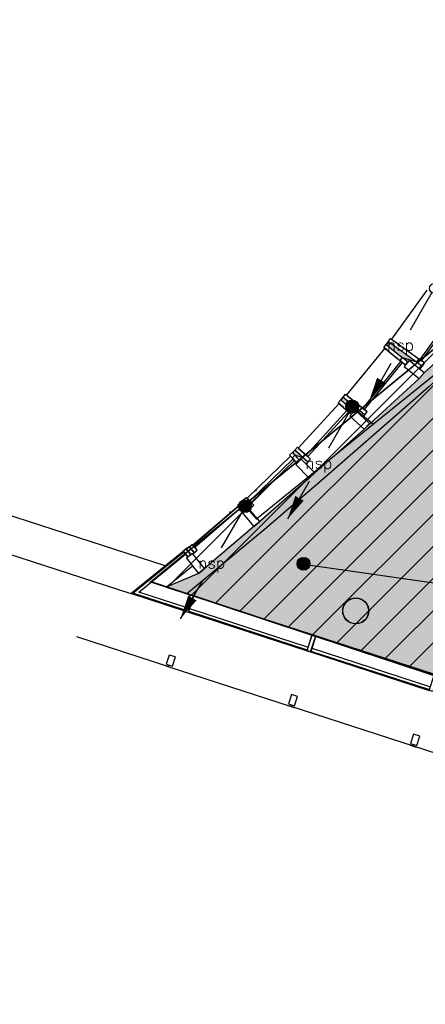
# Model space of a CAD drawing. Header units: millimetres. Extents: x -4107 to 114693, y -37499 to 54671.
# Tile 29 of 156: x 40525 to 46839, y -20633 to -5304. Entities that reach past the tile are written whole.
import ezdxf
from ezdxf.enums import TextEntityAlignment as Align

# ---------------------------------------------------------------- set-up
doc = ezdxf.new("R2010")
doc.units = ezdxf.units.MM
doc.header["$LTSCALE"] = 50
doc.linetypes.add('XREF_06_verlichting$0$B0203', pattern=[100, 62.5, -12.5, 12.5, -12.5])
for name, color, linetype in [('FOK_22_BINNENWANDEN', 2, 'Continuous'), ('XREF_06_PLAFOND$0$AA00VV4-_SOLID252', 254, 'Continuous'), ('XREF_06_PLAFOND$0$AA35RJ8-_HWOLCEMENT', 242, 'Continuous'), ('XREF_06_PLAFOND$0$AI45----_PLAFONDAFW', 2, 'Continuous'), ('XREF_06_PLAFOND$0$AL35RJ8-_HWOLCEMENT', 2, 'Continuous'), ('XREF_06_Sprinkler installatie$0$verzonken sprinkler', 6, 'Continuous'), ('XREF_06_Sprinkler installatie$0$WL524---', 4, 'Continuous'), ('XREF_06_Sprinkler installatie$0$WL6516--', 4, 'Continuous'), ('XREF_06_Sprinkler installatie$0$WL6517--', 4, 'Continuous'), ('XREF_06_verlichting$0$AL$7A---_STRAMIEN', 1, 'XREF_06_verlichting$0$B0203'), ('XREF_06_werkset$0$AA01253-_egaal-253', 242, 'Continuous'), ('XREF_06_werkset$0$AA31-O--_GLAS', 242, 'Continuous'), ('XREF_06_werkset$0$AI31----_BUITENKOZ', 242, 'Continuous'), ('XREF_06_werkset$0$AI47----_DAKAFW', 1, 'Continuous'), ('XREF_06_werkset$0$AL01253-_egaal-253', 253, 'Continuous'), ('XREF_06_werkset$0$AL21RO0-_GLASPLAAT', 2, 'Continuous'), ('XREF_06_werkset$0$AL28MH--_METAAL', 3, 'Continuous'), ('XREF_06_werkset$0$AL28XH2-_STAAL', 4, 'Continuous'), ('XREF_06_werkset$0$AL31----_BUITENKOZ', 2, 'Continuous'), ('XREF_06_werkset$0$AL31-O--_GLAS', 2, 'Continuous'), ('XREF_06_werkset$0$AL31XH4-_ALUMINIUM', 2, 'Continuous')]:
    doc.layers.add(name, color=color, linetype=linetype)
doc.styles.add('XREF_06_Sprinkler installatie$0$BURO-018', font='simplex.shx', dxfattribs={"height": 180})
doc.styles.add('XREF_06_Sprinkler installatie$0$Standard', font='txt')

# ---------------------------------------------------------------- blocks, each defined once
blk = doc.blocks.new('XREF_06_Sprinkler installatie$0$SP-KOP02')
at = {"color": 0, "linetype": 'Continuous'}
for p, q in [((-0.87, -0.02), (0.02, 0.87)), ((-0.85, -0.22), (0.22, 0.85)), ((-0.84, 0.23), (-0.23, 0.84)), ((-0.79, -0.38), (0.38, 0.79)), ((-0.7, -0.52), (0.52, 0.7)), ((-0.6, -0.64), (0.64, 0.6)), ((-0.47, -0.74), (0.74, 0.47)), ((-0.32, -0.81), (0.81, 0.32)), ((-0.14, -0.86), (0.86, 0.14)), ((0.07, -0.87), (0.87, -0.07)), ((0.38, -0.79), (0.79, -0.38))]:
    blk.add_line(p, q, dxfattribs=at)
at = {"color": 0, "linetype": 'Continuous', "const_width": 0.875}
blk.add_lwpolyline([(-0.44, 0, 1), (0.44, 0, 1)], format="xyb", close=True, dxfattribs=at)
at = {"color": 0, "linetype": 'Continuous'}
for radius in [1, 0.875]:
    blk.add_circle((0, 0), radius, dxfattribs=at)
at = {"color": 0, "linetype": 'Continuous', "style": 'XREF_06_Sprinkler installatie$0$Standard', "flags": 1}
for tag, p in [('SP_MATCODE', (2, 2)), ('SP_TEMP', (2, -3)), ('SP_DOORL', (2, -5)), ('SP_KFACT', (2, -7)), ('SP_SPRHK', (2, -9)), ('SP_KLEP', (2, -11))]:
    blk.add_attdef(tag, p, '', height=1, dxfattribs=at)
blk = doc.blocks.new('XREF_06_Sprinkler installatie$0$LDV2')
at = {"color": 0, "linetype": 'Continuous'}
for p, q in [((-0.25, -0.43), (-2.5, -4.33)), ((-4.5, -7.79), (-6.75, -11.69))]:
    blk.add_line(p, q, dxfattribs=at)
blk.add_lwpolyline([(-6.75, -11.69, 0, 1, 0), (-5.5, -9.53, 1, 1, 0)], format="xyseb", dxfattribs=at)
blk.add_circle((0, 0), 0.5, dxfattribs=at)
at = {"color": 0, "linetype": 'Continuous', "style": 'XREF_06_Sprinkler installatie$0$BURO-018'}
blk.add_attdef('LD_TEXT1', text='', height=1.8, dxfattribs=at).set_placement((-3.5, -6.06), align=Align.MIDDLE)
blk = doc.blocks.new('XREF_06_Sprinkler installatie')
at = {"layer": 'XREF_06_Sprinkler installatie$0$verzonken sprinkler'}
h = blk.add_hatch(dxfattribs=at)
h.set_pattern_fill('JIS_WOOD', color=256, scale=500, style=0)
h.set_pattern_definition([(45, (0, -36464.7), (-250, 250), [])])
h.paths.add_polyline_path([(45131, 20189), (60593, 19156), (62651, 18792), (64177, 17996), (65770, 16934), (66811, 15587), (67837, 13775), (68221, 11871), (68350, 9912), (67690, 7600), (58540, -19338), (42568, -14056), (53865, -4765), (55742, -2472), (57515, 1072), (58297, 4720), (57932, 8367), (56573, 12508), (54592, 15218), (52715, 16938), (48648, 19179)])
at = {"layer": 'XREF_06_Sprinkler installatie$0$verzonken sprinkler', "const_width": 25}
blk.add_lwpolyline([(45131, 20189), (60593, 19156), (62651, 18792), (64177, 17996), (65770, 16934), (66811, 15587), (67837, 13775), (68221, 11871), (68350, 9912), (67690, 7600), (58540, -19338), (42568, -14056), (53865, -4765), (55742, -2472), (57515, 1072), (58297, 4720), (57932, 8367), (56573, 12508), (54592, 15218), (52715, 16938), (48648, 19179)], close=True, dxfattribs=at)
at = {"layer": 'XREF_06_Sprinkler installatie$0$WL524---'}
for p, q in [((47541, -10379), (46030, -11604)), ((45696, -11325), (46030, -11604)), ((46030, -11604), (44212, -13078)), ((44031, -12875), (44212, -13078)), ((44942, -13782), (47353, -14124))]:
    blk.add_line(p, q, dxfattribs=at)
at = {"layer": 'XREF_06_Sprinkler installatie$0$WL6516--', "xscale": 99.9999999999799, "yscale": 100, "zscale": 100, "rotation": 7.589429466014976}
for p in [(45700, -11326), (44032, -12879), (44943, -13775)]:
    blk.add_blockref('XREF_06_Sprinkler installatie$0$SP-KOP02', p, dxfattribs=at)
at = {"layer": 'XREF_06_Sprinkler installatie$0$WL6517--'}
ref = blk.add_blockref('XREF_06_Sprinkler installatie$0$LDV2', (46977, -9488), dxfattribs=dict(at, xscale=150, yscale=150, zscale=150))
ref.add_attrib('LD_TEXT1', 'nsp', dxfattribs={"layer": '0', "color": 1, "linetype": 'Continuous', "height": 180, "style": 'XREF_06_Sprinkler installatie$0$BURO-018'}).set_placement((46452, -10397), align=Align.MIDDLE)
ref = blk.add_blockref('XREF_06_Sprinkler installatie$0$LDV2', (45706, -11326), dxfattribs=dict(at, xscale=150, yscale=150, zscale=150))
ref.add_attrib('LD_TEXT1', 'nsp', dxfattribs={"layer": '0', "color": 1, "linetype": 'Continuous', "height": 180, "style": 'XREF_06_Sprinkler installatie$0$BURO-018'}).set_placement((45181, -12235), align=Align.MIDDLE)
ref = blk.add_blockref('XREF_06_Sprinkler installatie$0$LDV2', (44038, -12879), dxfattribs=dict(at, xscale=150, yscale=150, zscale=150))
ref.add_attrib('LD_TEXT1', 'nsp', dxfattribs={"layer": '0', "color": 1, "linetype": 'Continuous', "height": 180, "style": 'XREF_06_Sprinkler installatie$0$BURO-018'}).set_placement((43513, -13789), align=Align.MIDDLE)
blk = doc.blocks.new('XREF_06_PLAFOND')
at = {"layer": 'XREF_06_PLAFOND$0$AA00VV4-_SOLID252'}
h = blk.add_hatch(color=256, dxfattribs=at)
edge = h.paths.add_edge_path()
edge.add_line((43127, -14243), (58419, -19206))
edge.add_line((58419, -19206), (67731, 8109))
edge.add_arc((59883, 10784), 8291, 341.176, 446.9102)
edge.add_line((60330, 19063), (33917, 20628))
edge.add_line((33917, 20628), (34420, 20585))
edge.add_line((34420, 20585), (35544, 20486))
edge.add_line((35544, 20486), (36683, 20382))
edge.add_line((36683, 20382), (37849, 20273))
edge.add_line((37849, 20273), (39051, 20148))
edge.add_line((39051, 20148), (40285, 19982))
edge.add_line((40285, 19982), (41549, 19763))
edge.add_line((41549, 19763), (42829, 19472))
edge.add_line((42829, 19472), (44123, 19109))
edge.add_line((44123, 19109), (45423, 18665))
edge.add_line((45423, 18665), (46722, 18132))
edge.add_line((46722, 18132), (48008, 17504))
edge.add_line((48008, 17504), (49268, 16772))
edge.add_line((49268, 16772), (50485, 15932))
edge.add_line((50485, 15932), (51640, 14979))
edge.add_line((51640, 14979), (52710, 13913))
edge.add_line((52710, 13913), (53675, 12737))
edge.add_line((53675, 12737), (54513, 11458))
edge.add_line((54513, 11458), (55209, 10080))
edge.add_line((55209, 10080), (55817, 8209))
edge.add_line((55817, 8209), (56065, 6685))
edge.add_line((56065, 6685), (56139, 5158))
edge.add_line((56139, 5158), (56050, 3640))
edge.add_line((56050, 3640), (55812, 2148))
edge.add_line((55812, 2148), (55438, 698))
edge.add_line((55438, 698), (54949, -697))
edge.add_line((54949, -697), (54360, -2030))
edge.add_line((54360, -2030), (53689, -3294))
edge.add_line((53689, -3294), (52952, -4489))
edge.add_line((52952, -4489), (52161, -5613))
edge.add_line((52161, -5613), (51329, -6668))
edge.add_line((51329, -6668), (50464, -7656))
edge.add_line((50464, -7656), (49570, -8576))
edge.add_line((49570, -8576), (48670, -9436))
edge.add_line((48670, -9436), (47772, -10244))
edge.add_line((47772, -10244), (46893, -11018))
edge.add_line((46893, -11018), (46032, -11772))
edge.add_line((46032, -11772), (45182, -12513))
edge.add_line((45182, -12513), (44331, -13249))
edge.add_line((44331, -13249), (43127, -14243))
at = {"layer": 'XREF_06_PLAFOND$0$AA35RJ8-_HWOLCEMENT'}
h = blk.add_hatch(dxfattribs=at)
h.set_pattern_fill('AR-SAND', color=3, scale=100, style=0)
h.set_pattern_definition([(37.5, (0, 0), (-6.29934, 192.68238), [0, -152, 0, -170, 0, -162.5]), (7.5, (0, 0), (176.9777, 282.2146), [0, -82, 0, -137, 0, -52.5]), (327.5, (-123, 0), (311.4142, 0.5659), [0, -50, 0, -180, 0, -235]), (317.5, (-123, 0), (300.6127, 87.7676), [0, -25, 0, -118, 0, -135])])
edge = h.paths.add_edge_path()
edge.add_line((43127, -14243), (58419, -19206))
edge.add_line((58419, -19206), (67731, 8109))
edge.add_arc((59883, 10784), 8291, 341.176, 446.9102)
edge.add_line((60330, 19063), (33917, 20628))
edge.add_line((33917, 20628), (34420, 20585))
edge.add_line((34420, 20585), (35544, 20486))
edge.add_line((35544, 20486), (36683, 20382))
edge.add_line((36683, 20382), (37849, 20273))
edge.add_line((37849, 20273), (39051, 20148))
edge.add_line((39051, 20148), (40285, 19982))
edge.add_line((40285, 19982), (41549, 19763))
edge.add_line((41549, 19763), (42829, 19472))
edge.add_line((42829, 19472), (44123, 19109))
edge.add_line((44123, 19109), (45423, 18665))
edge.add_line((45423, 18665), (46722, 18132))
edge.add_line((46722, 18132), (48008, 17504))
edge.add_line((48008, 17504), (49268, 16772))
edge.add_line((49268, 16772), (50485, 15932))
edge.add_line((50485, 15932), (51640, 14979))
edge.add_line((51640, 14979), (52710, 13913))
edge.add_line((52710, 13913), (53675, 12737))
edge.add_line((53675, 12737), (54513, 11458))
edge.add_line((54513, 11458), (55209, 10080))
edge.add_line((55209, 10080), (55817, 8209))
edge.add_line((55817, 8209), (56065, 6685))
edge.add_line((56065, 6685), (56139, 5158))
edge.add_line((56139, 5158), (56050, 3640))
edge.add_line((56050, 3640), (55812, 2148))
edge.add_line((55812, 2148), (55438, 698))
edge.add_line((55438, 698), (54949, -697))
edge.add_line((54949, -697), (54360, -2030))
edge.add_line((54360, -2030), (53689, -3294))
edge.add_line((53689, -3294), (52952, -4489))
edge.add_line((52952, -4489), (52161, -5613))
edge.add_line((52161, -5613), (51329, -6668))
edge.add_line((51329, -6668), (50464, -7656))
edge.add_line((50464, -7656), (49570, -8576))
edge.add_line((49570, -8576), (48670, -9436))
edge.add_line((48670, -9436), (47772, -10244))
edge.add_line((47772, -10244), (46893, -11018))
edge.add_line((46893, -11018), (46032, -11772))
edge.add_line((46032, -11772), (45182, -12513))
edge.add_line((45182, -12513), (44331, -13249))
edge.add_line((44331, -13249), (43127, -14243))
h.paths.add_polyline_path([(59430, 12248), (59663, 12965), (60020, 12849), (59787, 12132)], flags=24)
h.paths.add_polyline_path([(60617, 10425), (61334, 10193), (61218, 9836), (60501, 10069)], flags=24)
at = {"layer": 'XREF_06_PLAFOND$0$AI45----_PLAFONDAFW'}
h = blk.add_hatch(dxfattribs=at)
h.set_pattern_fill('_USER,_O', color=256, scale=1800, pattern_type=0)
h.set_pattern_definition([(351.94, (60508.5, -17546.5), (252.38, 1782.22), [])])
edge = h.paths.add_edge_path(flags=16)
edge.add_arc((41622, 26897), 5450, 0, 180)
edge.add_arc((41622, 26897), 5450, 180, 360)
h.paths.add_polyline_path([(49834, 30277), (51634, 30277), (51634, 27677), (49834, 27677)], flags=16)
edge = h.paths.add_edge_path(flags=16)
edge.add_arc((86127, 26613), 3800, 0, 180)
edge.add_arc((86127, 26613), 3800, 180, 360)
edge = h.paths.add_edge_path(flags=16)
edge.add_arc((74999, -10767), 5450, 0, 180)
edge.add_arc((74999, -10767), 5450, 180, 360)
edge = h.paths.add_edge_path()
edge.add_arc((59888, 10791), 9324, 341.2424, 446.6291)
edge.add_line((60436, 20099), (31243, 21828))
edge.add_line((31243, 21828), (28955, 21951))
edge.add_line((28955, 21951), (30807, 36095))
edge.add_line((30807, 36095), (95374, 36095))
edge.add_line((95374, 36095), (86393, -27328))
edge.add_line((86393, -27328), (59702, -18666))
edge.add_line((59702, -18666), (68717, 7793))
h = blk.add_hatch(dxfattribs=at)
h.set_pattern_fill('_USER,_O', color=256, scale=600, angle=90, pattern_type=0)
h.set_pattern_definition([(81.94, (95317.84, 35698.9), (-594.073, 84.126), [])])
edge = h.paths.add_edge_path(flags=16)
edge.add_arc((86127, 26613), 3800, 0, 360)
edge = h.paths.add_edge_path(flags=16)
edge.add_arc((74999, -10767), 5450, 0, 360)
edge = h.paths.add_edge_path(flags=16)
edge.add_arc((41622, 26897), 5450, 0, 360)
h.paths.add_polyline_path([(49934, 30177), (51534, 30177), (51534, 27777), (49934, 27777)], flags=16)
edge = h.paths.add_edge_path()
edge.add_arc((59888, 10791), 9324, 341.2424, 446.6291)
edge.add_line((60436, 20099), (31243, 21828))
edge.add_line((31243, 21828), (28955, 21951))
edge.add_line((28955, 21951), (30807, 36095))
edge.add_line((30807, 36095), (95374, 36095))
edge.add_line((95374, 36095), (86393, -27328))
edge.add_line((86393, -27328), (59702, -18666))
edge.add_line((59702, -18666), (68717, 7793))
at = {"layer": 'XREF_06_PLAFOND$0$AL35RJ8-_HWOLCEMENT'}
blk.add_lwpolyline([(52952, -4489), (52161, -5613), (51329, -6668), (50464, -7656), (49570, -8576), (48670, -9436), (47772, -10244), (46893, -11018), (46032, -11772), (45182, -12513), (44331, -13249), (43127, -14243), (58419, -19206), (67731, 8109, 0.497134)], format="xyb", dxfattribs=at)
blk = doc.blocks.new('XREF_06_verlichting')
at = {"layer": 'XREF_06_verlichting$0$AL$7A---_STRAMIEN'}
for p in [(44202, -12632), (43794, -12971, 20000)]:
    blk.add_point(p, dxfattribs=at)
blk = doc.blocks.new('XREF_06_werkset$0$V-K-39-004Y_B09145W02')
at = {"color": 0, "linetype": 'ByBlock'}
blk.add_lwpolyline([(-60, 0), (-60, 265), (0, 265), (0, 0)], close=True, dxfattribs=at)
blk = doc.blocks.new('XREF_06_werkset$0$V-K-39-004_B09145W02')
at = {"color": 0, "linetype": 'ByBlock'}
blk.add_lwpolyline([(60, 0), (60, 265), (0, 265), (0, 0)], close=True, dxfattribs=at)
blk = doc.blocks.new('XREF_06_werkset$0$V-H-31-00M_B09145W02')
at = {"layer": 'XREF_06_werkset$0$AI31----_BUITENKOZ'}
for p, q in [((60, 132.5), (2000, 132.5)), ((60, -132.5), (2000, -132.5))]:
    blk.add_line(p, q, dxfattribs=at)
at = {"layer": 'XREF_06_werkset$0$AL31----_BUITENKOZ'}
for p, q in [((60, -72.5), (2000, -72.5)), ((60, -117.5), (2000, -117.5))]:
    blk.add_line(p, q, dxfattribs=at)
for name, p in [('XREF_06_werkset$0$V-K-39-004_B09145W02', (0, -132.5)), ('XREF_06_werkset$0$V-K-39-004Y_B09145W02', (2060, -132.5))]:
    blk.add_blockref(name, p, dxfattribs=at)
blk = doc.blocks.new('XREF_06_werkset$0$281KOF8D')
blk.add_lwpolyline([(-50, -75), (50, -75), (50, 75), (-50, 75)], close=True)
blk = doc.blocks.new('XREF_06_werkset$0$V-H-29-01I_09145B1')
at = {"layer": 'XREF_06_werkset$0$AL21RO0-_GLASPLAAT', "color": 3}
blk.add_lwpolyline([(0, -900), (2000, -900)], dxfattribs=at)
at = {"layer": 'XREF_06_werkset$0$AL28XH2-_STAAL'}
for p, q in [((-50, -901), (50, -901)), ((0, -901), (0, -875)), ((1950, -901), (2050, -901)), ((2000, -901), (2000, -875))]:
    blk.add_line(p, q, dxfattribs=at)
at = {"layer": 'XREF_06_werkset$0$AL28XH2-_STAAL', "rotation": 180}
for p in [(0, -800), (2000, -800)]:
    blk.add_blockref('XREF_06_werkset$0$281KOF8D', p, dxfattribs=at)
blk = doc.blocks.new('XREF_06_werkset')
at = {"layer": 'XREF_06_werkset$0$AA01253-_egaal-253'}
h = blk.add_hatch(color=253, dxfattribs=at)
edge = h.paths.add_edge_path()
edge.add_arc((59885, 10785), 8330, 238.003, 341.1676, ccw=False)
edge.add_line((55471, 3721), (55480, 3608))
edge.add_line((55480, 3608), (55285, 2172))
edge.add_line((55285, 2172), (54969, 887))
edge.add_line((54969, 887), (54965, 767))
edge.add_line((54965, 767), (54547, -474))
edge.add_line((54547, -474), (54536, -593))
edge.add_line((54536, -593), (54031, -1784))
edge.add_line((54031, -1784), (54012, -1902))
edge.add_line((54012, -1902), (53434, -3037))
edge.add_line((53434, -3037), (53408, -3154))
edge.add_line((53408, -3154), (52770, -4231))
edge.add_line((52770, -4231), (52738, -4347))
edge.add_line((52738, -4347), (52050, -5365))
edge.add_line((52050, -5365), (52011, -5478))
edge.add_line((52011, -5478), (51285, -6438))
edge.add_line((51285, -6438), (51240, -6549))
edge.add_line((51240, -6549), (50483, -7452))
edge.add_line((50483, -7452), (50431, -7560))
edge.add_line((50431, -7560), (49522, -8338))
edge.add_line((49522, -8338), (49459, -8440))
edge.add_line((49459, -8440), (48663, -9229))
edge.add_line((48663, -9229), (48598, -9330))
edge.add_line((48598, -9330), (47675, -9989))
edge.add_line((47675, -9989), (47604, -10086))
edge.add_line((47604, -10086), (46819, -10800))
edge.add_line((46819, -10800), (46743, -10893))
edge.add_line((46743, -10893), (45973, -11594))
edge.add_line((45973, -11594), (45887, -11678))
edge.add_line((45887, -11678), (45117, -12360))
edge.add_line((45117, -12360), (45031, -12443))
edge.add_line((45031, -12443), (44262, -13116))
edge.add_line((44262, -13116), (44171, -13194))
edge.add_line((44171, -13194), (43402, -13849))
edge.add_line((43402, -13849), (43308, -13924))
edge.add_line((43308, -13924), (42803, -14138))
edge.add_line((42803, -14138), (43177, -14259))
edge.add_line((43177, -14259), (43234, -14278))
edge.add_line((43234, -14278), (45079, -14877))
edge.add_line((45079, -14877), (45136, -14895))
edge.add_line((45136, -14895), (46982, -15494))
edge.add_line((46982, -15494), (47039, -15513))
edge.add_line((47039, -15513), (48884, -16112))
edge.add_line((48884, -16112), (48941, -16130))
edge.add_line((48941, -16130), (50786, -16729))
edge.add_line((50786, -16729), (50843, -16747))
edge.add_line((50843, -16747), (52689, -17346))
edge.add_line((52689, -17346), (52746, -17365))
edge.add_line((52746, -17365), (54591, -17964))
edge.add_line((54591, -17964), (54648, -17982))
edge.add_line((54648, -17982), (56493, -18581))
edge.add_line((56493, -18581), (56550, -18600))
edge.add_line((56550, -18600), (58396, -19198))
edge.add_line((58396, -19198), (58457, -19219))
edge.add_line((58457, -19219), (67769, 8096))
at = {"layer": 'XREF_06_werkset$0$AA31-O--_GLAS'}
h = blk.add_hatch(color=256, dxfattribs=at)
h.paths.add_polyline_path([(46704, -10633), (46481, -10564), (46230, -10360), (46264, -10316)])
h.paths.add_polyline_path([(45812, -11386), (45645, -11334), (45525, -11223), (45561, -11182)])
h.paths.add_polyline_path([(44929, -12115), (44810, -12086), (44770, -12045), (44807, -12004)])
h.paths.add_polyline_path([(44049, -12824), (43972, -12825), (43972, -12825), (43968, -12820), (44009, -12782)])
for points in [[(46230, -10360), (46264, -10316)], [(45525, -11223), (45561, -11182)], [(44770, -12045), (44807, -12004)], [(43968, -12820), (44009, -12782)]]:
    blk.add_lwpolyline(points, dxfattribs=at)
at = {"layer": 'XREF_06_werkset$0$AI31----_BUITENKOZ'}
for points in [[(43095, -14511), (42257, -14240), (43071, -13579)], [(43177, -14259), (42803, -14138), (43213, -13805)]]:
    blk.add_lwpolyline(points, dxfattribs=at)
at = {"layer": 'XREF_06_werkset$0$AI47----_DAKAFW'}
for points in [[(17776, 37270), (11796, 37270), (6568, -2657), (42257, -14240)], [(17675, 36690), (12305, 36690), (7205, -2254), (42784, -13801)]]:
    blk.add_lwpolyline(points, dxfattribs=at)
at = {"layer": 'XREF_06_werkset$0$AL01253-_egaal-253'}
blk.add_lwpolyline([(47604, -10086), (46819, -10800), (46743, -10893), (45973, -11594), (45887, -11678), (45117, -12360), (45031, -12443), (44262, -13116), (44171, -13194), (43402, -13849), (43308, -13924), (42803, -14138), (43177, -14259), (43234, -14278), (45079, -14877), (45136, -14895), (46982, -15494)], dxfattribs=at)
blk.add_lwpolyline([(45956, -14508, -1), (45556, -14508, -1)], format="xyb", close=True, dxfattribs=at)
at = {"layer": 'XREF_06_werkset$0$AL21RO0-_GLASPLAAT', "color": 3}
blk.add_lwpolyline([(42846, -15377), (41416, -14913)], dxfattribs=at)
at = {"layer": 'XREF_06_werkset$0$AL28MH--_METAAL'}
for points in [[(46743, -10893), (46819, -10800), (46586, -10610), (46510, -10703)], [(45887, -11678), (45968, -11589), (45747, -11386), (45666, -11475)], [(45031, -12443), (45117, -12360), (44909, -12145), (44822, -12228)], [(44171, -13194), (44262, -13116), (44066, -12888), (43976, -12967)], [(43121, -13690), (43308, -13924), (43402, -13849), (43214, -13615)]]:
    blk.add_lwpolyline(points, close=True, dxfattribs=at)
at = {"layer": 'XREF_06_werkset$0$AL28XH2-_STAAL'}
blk.add_circle((45756, -14508), 203, dxfattribs=at)
at = {"layer": 'XREF_06_werkset$0$AL31----_BUITENKOZ'}
for points in [[(43100, -14497), (42288, -14234), (43080, -13591)], [(43114, -14454), (42381, -14217), (43108, -13626)]]:
    blk.add_lwpolyline(points, dxfattribs=at)
at = {"layer": 'XREF_06_werkset$0$AL31-O--_GLAS', "extrusion": (-0.809532, 0.583775, 0.062165)}
for p, q in [((46864, -9515), (46314, -10277)), ((47303, -9832), (46754, -10594)), ((46264, -10316), (46299, -10267)), ((46299, -10267), (46739, -10584)), ((46314, -10277), (46754, -10594))]:
    blk.add_line(p, q, dxfattribs=at)
at = {"layer": 'XREF_06_werkset$0$AL31-O--_GLAS', "extrusion": (-0.050422, 0.036361, -0.998066)}
for p, q in [((46864, -9515), (46314, -10277)), ((46264, -10316), (46299, -10267)), ((46299, -10267), (46389, -10331)), ((46314, -10277), (46342, -10298))]:
    blk.add_line(p, q, dxfattribs=at)
at = {"layer": 'XREF_06_werkset$0$AL31-O--_GLAS'}
for p, q in [((47303, -9832), (46754, -10594)), ((46782, -10615), (47332, -9852)), ((46458, -10622), (45864, -11351)), ((45891, -11373), (46485, -10644)), ((46485, -10644), (46458, -10622)), ((46754, -10594), (46782, -10615)), ((45618, -11390), (44983, -12083)), ((45009, -12107), (45644, -11414)), ((45644, -11414), (45618, -11390)), ((45864, -11351), (45891, -11373)), ((44983, -12083), (45009, -12107)), ((44780, -12141), (44105, -12795)), ((44129, -12821), (44804, -12166)), ((44804, -12166), (44780, -12141)), ((44105, -12795), (44129, -12821)), ((43938, -12878), (43226, -13491)), ((43249, -13518), (43961, -12904)), ((43961, -12904), (43938, -12878)), ((43226, -13491), (43249, -13518))]:
    blk.add_line(p, q, dxfattribs=at)
at = {"layer": 'XREF_06_werkset$0$AL31-O--_GLAS', "extrusion": (0.809532, -0.583775, -0.062165)}
for p, q in [((46782, -10615), (47332, -9852)), ((46342, -10298), (46782, -10615))]:
    blk.add_line(p, q, dxfattribs=at)
at = {"layer": 'XREF_06_werkset$0$AL31-O--_GLAS', "extrusion": (0.584906, 0.811101, -1.17758e-11)}
for q in [(46389, -10331), (46739, -10584)]:
    blk.add_line((46299, -10267), q, dxfattribs=at)
at = {"layer": 'XREF_06_werkset$0$AL31-O--_GLAS', "extrusion": (-0.02883, 0.023479, -0.999309)}
for p, q in [((46207, -10417), (45613, -11146)), ((46193, -10406), (46230, -10360)), ((46278, -10475), (46193, -10406)), ((46234, -10440), (46207, -10417)), ((45561, -11182), (45599, -11135)), ((45599, -11135), (45685, -11205)), ((45613, -11146), (45640, -11169))]:
    blk.add_line(p, q, dxfattribs=at)
at = {"layer": 'XREF_06_werkset$0$AL31-O--_GLAS', "extrusion": (-0.775057, 0.630797, 0.037182)}
for p, q in [((46207, -10417), (45613, -11146)), ((46193, -10406), (46230, -10360)), ((46193, -10406), (46444, -10610)), ((46207, -10417), (46458, -10622)), ((46458, -10622), (45864, -11351)), ((45561, -11182), (45599, -11135)), ((45599, -11135), (45850, -11340)), ((45613, -11146), (45864, -11351))]:
    blk.add_line(p, q, dxfattribs=at)
at = {"layer": 'XREF_06_werkset$0$AL31-O--_GLAS', "extrusion": (-0.631234, -0.775593, -1.18151e-05)}
for p, q in [((46278, -10475), (46193, -10406)), ((46193, -10406), (46444, -10610)), ((46278, -10475), (46529, -10680)), ((45613, -11146), (45640, -11169)), ((45613, -11146), (45864, -11351)), ((45640, -11169), (45891, -11373)), ((45864, -11351), (45891, -11373))]:
    blk.add_line(p, q, dxfattribs=at)
at = {"layer": 'XREF_06_werkset$0$AL31-O--_GLAS', "extrusion": (0.631234, 0.775593, 1.18151e-05)}
for p, q in [((46234, -10440), (46207, -10417)), ((46207, -10417), (46458, -10622)), ((46234, -10440), (46485, -10644)), ((46485, -10644), (46458, -10622)), ((45599, -11135), (45685, -11205)), ((45599, -11135), (45850, -11340)), ((45685, -11205), (45936, -11409))]:
    blk.add_line(p, q, dxfattribs=at)
at = {"layer": 'XREF_06_werkset$0$AL31-O--_GLAS', "extrusion": (-0.584906, -0.811101, 1.17758e-11)}
for p, q in [((46314, -10277), (46342, -10298)), ((46314, -10277), (46754, -10594)), ((46342, -10298), (46782, -10615)), ((46754, -10594), (46782, -10615))]:
    blk.add_line(p, q, dxfattribs=at)
at = {"layer": 'XREF_06_werkset$0$AL31-O--_GLAS', "extrusion": (0.775057, -0.630797, -0.037182)}
for p, q in [((46234, -10440), (46485, -10644)), ((46278, -10475), (46529, -10680)), ((45891, -11373), (46485, -10644)), ((45640, -11169), (45891, -11373)), ((45685, -11205), (45936, -11409))]:
    blk.add_line(p, q, dxfattribs=at)
at = {"layer": 'XREF_06_werkset$0$AL31-O--_GLAS', "extrusion": (-0.736883, 0.675759, 0.018786)}
for p, q in [((45498, -11280), (44862, -11973)), ((45484, -11268), (45525, -11224)), ((45484, -11268), (45605, -11378)), ((45498, -11280), (45618, -11390)), ((45525, -11224), (45645, -11334)), ((45618, -11390), (44983, -12083)), ((44809, -12005), (44849, -11961)), ((44809, -12005), (44929, -12115)), ((44849, -11961), (44970, -12071)), ((44862, -11973), (44983, -12083))]:
    blk.add_line(p, q, dxfattribs=at)
at = {"layer": 'XREF_06_werkset$0$AL31-O--_GLAS', "extrusion": (-0.013846, 0.012697, -0.999824)}
for p, q in [((45498, -11280), (44862, -11973)), ((45484, -11268), (45525, -11224)), ((45565, -11342), (45484, -11268)), ((45523, -11304), (45498, -11280)), ((45525, -11224), (45606, -11298)), ((44809, -12005), (44849, -11961)), ((44890, -12079), (44809, -12005)), ((44849, -11961), (44930, -12035)), ((44862, -11973), (44888, -11996))]:
    blk.add_line(p, q, dxfattribs=at)
at = {"layer": 'XREF_06_werkset$0$AL31-O--_GLAS', "extrusion": (-0.675878, -0.737013, 7.19714e-11)}
for p, q in [((45565, -11342), (45484, -11268)), ((45484, -11268), (45605, -11378)), ((45565, -11342), (45686, -11453)), ((44890, -12079), (44809, -12005)), ((44809, -12005), (44929, -12115)), ((44862, -11973), (44888, -11996)), ((44862, -11973), (44983, -12083)), ((44888, -11996), (45009, -12107)), ((44983, -12083), (45009, -12107))]:
    blk.add_line(p, q, dxfattribs=at)
at = {"layer": 'XREF_06_werkset$0$AL31-O--_GLAS', "extrusion": (0.675878, 0.737013, -7.19714e-11)}
for p, q in [((45523, -11304), (45498, -11280)), ((45498, -11280), (45618, -11390)), ((45523, -11304), (45644, -11414)), ((45525, -11224), (45606, -11298)), ((45525, -11224), (45645, -11334)), ((45606, -11298), (45727, -11408)), ((45644, -11414), (45618, -11390)), ((44849, -11961), (44930, -12035)), ((44849, -11961), (44970, -12071))]:
    blk.add_line(p, q, dxfattribs=at)
at = {"layer": 'XREF_06_werkset$0$AL31-O--_GLAS', "extrusion": (0.736883, -0.675759, -0.018786)}
for p, q in [((45523, -11304), (45644, -11414)), ((45565, -11342), (45686, -11453)), ((45606, -11298), (45727, -11408)), ((45009, -12107), (45644, -11414)), ((44888, -11996), (45009, -12107))]:
    blk.add_line(p, q, dxfattribs=at)
at = {"layer": 'XREF_06_werkset$0$AL31-O--_GLAS', "extrusion": (-0.004664, 0.004811, -0.999978)}
for p, q in [((44739, -12099), (44064, -12754)), ((44727, -12086), (44770, -12045)), ((44803, -12165), (44727, -12086)), ((44764, -12124), (44739, -12099)), ((44009, -12782), (44052, -12741)), ((44085, -12861), (44009, -12782)), ((44052, -12741), (44128, -12820)), ((44064, -12754), (44089, -12779))]:
    blk.add_line(p, q, dxfattribs=at)
at = {"layer": 'XREF_06_werkset$0$AL31-O--_GLAS', "extrusion": (-0.69608, 0.717933, 0.006701)}
for p, q in [((44739, -12099), (44064, -12754)), ((44727, -12086), (44770, -12045)), ((44727, -12086), (44767, -12128)), ((44739, -12099), (44780, -12141)), ((44780, -12141), (44105, -12795)), ((44009, -12782), (44052, -12741)), ((44009, -12782), (44049, -12824)), ((44052, -12741), (44092, -12783)), ((44064, -12754), (44105, -12795))]:
    blk.add_line(p, q, dxfattribs=at)
at = {"layer": 'XREF_06_werkset$0$AL31-O--_GLAS', "extrusion": (-0.717949, -0.696096, 9.37919e-11)}
for p, q in [((44727, -12086), (44767, -12128)), ((44085, -12861), (44009, -12782)), ((44009, -12782), (44049, -12824)), ((44064, -12754), (44089, -12779)), ((44064, -12754), (44105, -12795)), ((44089, -12779), (44129, -12821)), ((44105, -12795), (44129, -12821))]:
    blk.add_line(p, q, dxfattribs=at)
at = {"layer": 'XREF_06_werkset$0$AL31-O--_GLAS', "extrusion": (0.717949, 0.696096, -9.37919e-11)}
for p, q in [((44764, -12124), (44739, -12099)), ((44739, -12099), (44780, -12141)), ((44770, -12045), (44846, -12124)), ((44764, -12124), (44804, -12166)), ((44804, -12166), (44780, -12141)), ((44052, -12741), (44128, -12820)), ((44052, -12741), (44092, -12783))]:
    blk.add_line(p, q, dxfattribs=at)
at = {"layer": 'XREF_06_werkset$0$AL31-O--_GLAS', "extrusion": (0.69608, -0.717933, -0.006701)}
for p, q in [((44129, -12821), (44804, -12166)), ((44764, -12124), (44804, -12166)), ((44089, -12779), (44129, -12821))]:
    blk.add_line(p, q, dxfattribs=at)
at = {"layer": 'XREF_06_werkset$0$AL31-O--_GLAS', "extrusion": (-0.000475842, 0.000552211, -1)}
for p, q in [((43934, -12873), (43222, -13486)), ((43922, -12859), (43968, -12820)), ((43994, -12942), (43922, -12859)), ((43957, -12899), (43934, -12873)), ((43968, -12820), (44040, -12903)), ((43165, -13512), (43210, -13473)), ((43210, -13473), (43282, -13556)), ((43222, -13486), (43245, -13513)), ((43237, -13595), (43165, -13512))]:
    blk.add_line(p, q, dxfattribs=at)
at = {"layer": 'XREF_06_werkset$0$AL31-O--_GLAS', "extrusion": (-0.652781, 0.757547, 0.000728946)}
for p, q in [((43934, -12873), (43222, -13486)), ((43922, -12859), (43968, -12820)), ((43922, -12859), (43926, -12864)), ((43934, -12873), (43938, -12878)), ((43968, -12820), (43972, -12825)), ((43938, -12878), (43226, -13491)), ((43165, -13512), (43210, -13473)), ((43210, -13473), (43214, -13477)), ((43222, -13486), (43226, -13491)), ((43165, -13512), (43169, -13517))]:
    blk.add_line(p, q, dxfattribs=at)
at = {"layer": 'XREF_06_werkset$0$AL31-O--_GLAS', "extrusion": (-0.757547, -0.652781, 1.16052e-10)}
for p, q in [((43994, -12942), (43922, -12859)), ((43922, -12859), (43926, -12864)), ((43222, -13486), (43245, -13513)), ((43222, -13486), (43226, -13491)), ((43237, -13595), (43165, -13512)), ((43165, -13512), (43169, -13517)), ((43226, -13491), (43249, -13518)), ((43245, -13513), (43249, -13518))]:
    blk.add_line(p, q, dxfattribs=at)
at = {"layer": 'XREF_06_werkset$0$AL31-O--_GLAS', "extrusion": (0.757547, 0.652781, -1.16052e-10)}
for p, q in [((43957, -12899), (43934, -12873)), ((43934, -12873), (43938, -12878)), ((43968, -12820), (44040, -12903)), ((43968, -12820), (43972, -12825)), ((43961, -12904), (43938, -12878)), ((43957, -12899), (43961, -12904)), ((43210, -13473), (43282, -13556)), ((43210, -13473), (43214, -13477))]:
    blk.add_line(p, q, dxfattribs=at)
at = {"layer": 'XREF_06_werkset$0$AL31-O--_GLAS', "extrusion": (0.652781, -0.757547, -0.000728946)}
for p, q in [((43249, -13518), (43961, -12904)), ((43957, -12899), (43961, -12904)), ((43245, -13513), (43249, -13518))]:
    blk.add_line(p, q, dxfattribs=at)
at = {"layer": 'XREF_06_werkset$0$AL31-O--_GLAS'}
for points in [[(46264, -10316), (46230, -10360)], [(46230, -10360), (46481, -10564)], [(46264, -10316), (46704, -10633)], [(45561, -11182), (45525, -11224)], [(45561, -11182), (45812, -11386)], [(44809, -12005), (44770, -12045)], [(44009, -12782), (43968, -12820)], [(43165, -13512), (43117, -13541)]]:
    blk.add_lwpolyline(points, dxfattribs=at)
at = {"layer": 'XREF_06_werkset$0$AL31XH4-_ALUMINIUM'}
for p, q in [((46481, -10564), (46444, -10610)), ((46567, -10633), (46481, -10564)), ((46444, -10610), (46529, -10680)), ((46529, -10680), (46567, -10633)), ((46739, -10584), (46704, -10633)), ((46704, -10633), (46793, -10697)), ((46828, -10648), (46739, -10584)), ((46793, -10697), (46828, -10648)), ((45645, -11334), (45605, -11378)), ((45727, -11408), (45645, -11334)), ((45850, -11340), (45812, -11386)), ((45936, -11409), (45850, -11340)), ((45605, -11378), (45686, -11453)), ((45686, -11453), (45727, -11408)), ((45812, -11386), (45898, -11456)), ((45898, -11456), (45936, -11409)), ((44887, -12165), (44810, -12086)), ((44970, -12071), (44929, -12115)), ((45051, -12145), (44970, -12071)), ((44767, -12128), (44844, -12207)), ((44844, -12207), (44887, -12165)), ((44929, -12115), (45010, -12190)), ((45010, -12190), (45051, -12145)), ((43926, -12864), (43998, -12947)), ((44044, -12908), (43972, -12825)), ((44092, -12783), (44049, -12824)), ((44049, -12824), (44126, -12903)), ((44169, -12862), (44092, -12783)), ((44126, -12903), (44169, -12862)), ((43998, -12947), (44044, -12908)), ((43214, -13477), (43169, -13517)), ((43286, -13561), (43214, -13477)), ((43117, -13541), (43071, -13579)), ((43071, -13579), (43145, -13670)), ((43192, -13633), (43117, -13541)), ((43169, -13517), (43241, -13600)), ((43241, -13600), (43286, -13561))]:
    blk.add_line(p, q, dxfattribs=at)
at = {"layer": 'XREF_06_werkset$0$AL31XH4-_ALUMINIUM', "extrusion": (-0.775057, 0.630797, 0.037182)}
for p, q in [((46481, -10564), (46444, -10610)), ((45850, -11340), (45812, -11386))]:
    blk.add_line(p, q, dxfattribs=at)
at = {"layer": 'XREF_06_werkset$0$AL31XH4-_ALUMINIUM', "extrusion": (0.631234, 0.775593, 1.18151e-05)}
for p, q in [((46567, -10633), (46481, -10564)), ((45936, -11409), (45850, -11340))]:
    blk.add_line(p, q, dxfattribs=at)
at = {"layer": 'XREF_06_werkset$0$AL31XH4-_ALUMINIUM', "extrusion": (-0.631234, -0.775593, -1.18151e-05)}
for p, q in [((46444, -10610), (46529, -10680)), ((45812, -11386), (45898, -11456))]:
    blk.add_line(p, q, dxfattribs=at)
at = {"layer": 'XREF_06_werkset$0$AL31XH4-_ALUMINIUM', "extrusion": (0.775057, -0.630797, -0.037182)}
for p, q in [((46529, -10680), (46567, -10633)), ((45866, -11495), (45936, -11409))]:
    blk.add_line(p, q, dxfattribs=at)
at = {"layer": 'XREF_06_werkset$0$AL31XH4-_ALUMINIUM', "extrusion": (-0.809532, 0.583775, 0.062165)}
blk.add_line((46739, -10584), (46704, -10633), dxfattribs=at)
at = {"layer": 'XREF_06_werkset$0$AL31XH4-_ALUMINIUM', "extrusion": (-0.584906, -0.811101, 1.17758e-11)}
blk.add_line((46704, -10633), (46793, -10697), dxfattribs=at)
at = {"layer": 'XREF_06_werkset$0$AL31XH4-_ALUMINIUM', "extrusion": (0.584906, 0.811101, -1.17758e-11)}
blk.add_line((46828, -10648), (46739, -10584), dxfattribs=at)
at = {"layer": 'XREF_06_werkset$0$AL31XH4-_ALUMINIUM', "extrusion": (0.809532, -0.583775, -0.062165)}
blk.add_line((46756, -10749), (46828, -10648), dxfattribs=at)
at = {"layer": 'XREF_06_werkset$0$AL31XH4-_ALUMINIUM', "extrusion": (-0.736883, 0.675759, 0.018786)}
for p, q in [((45645, -11334), (45605, -11378)), ((44970, -12071), (44929, -12115))]:
    blk.add_line(p, q, dxfattribs=at)
at = {"layer": 'XREF_06_werkset$0$AL31XH4-_ALUMINIUM', "extrusion": (0.675878, 0.737013, -7.19714e-11)}
for p, q in [((45727, -11408), (45645, -11334)), ((44930, -12035), (45051, -12145)), ((45051, -12145), (44970, -12071))]:
    blk.add_line(p, q, dxfattribs=at)
at = {"layer": 'XREF_06_werkset$0$AL31XH4-_ALUMINIUM', "extrusion": (-0.675878, -0.737013, 7.19714e-11)}
for p, q in [((45605, -11378), (45686, -11453)), ((44890, -12079), (45010, -12190)), ((44929, -12115), (45010, -12190))]:
    blk.add_line(p, q, dxfattribs=at)
at = {"layer": 'XREF_06_werkset$0$AL31XH4-_ALUMINIUM', "extrusion": (0.736883, -0.675759, -0.018786)}
for p, q in [((45686, -11453), (45727, -11408)), ((44890, -12079), (45010, -12190)), ((44930, -12035), (45051, -12145)), ((44982, -12220), (45051, -12145))]:
    blk.add_line(p, q, dxfattribs=at)
at = {"layer": 'XREF_06_werkset$0$AL31XH4-_ALUMINIUM', "extrusion": (0.69608, -0.717933, -0.006701)}
for p, q in [((44810, -12086), (44767, -12128)), ((44803, -12165), (44844, -12207)), ((44844, -12207), (44887, -12165)), ((44846, -12124), (44887, -12165)), ((44085, -12861), (44126, -12903)), ((44101, -12928), (44169, -12862)), ((44128, -12820), (44169, -12862))]:
    blk.add_line(p, q, dxfattribs=at)
at = {"layer": 'XREF_06_werkset$0$AL31XH4-_ALUMINIUM', "extrusion": (0.717949, 0.696096, -9.37919e-11)}
for p, q in [((44887, -12165), (44810, -12086)), ((44846, -12124), (44887, -12165)), ((44169, -12862), (44092, -12783)), ((44128, -12820), (44169, -12862))]:
    blk.add_line(p, q, dxfattribs=at)
at = {"layer": 'XREF_06_werkset$0$AL31XH4-_ALUMINIUM', "extrusion": (-0.717949, -0.696096, 9.37919e-11)}
for p, q in [((44767, -12128), (44844, -12207)), ((44803, -12165), (44844, -12207)), ((44049, -12824), (44126, -12903)), ((44085, -12861), (44126, -12903))]:
    blk.add_line(p, q, dxfattribs=at)
at = {"layer": 'XREF_06_werkset$0$AL31XH4-_ALUMINIUM', "extrusion": (0.652781, -0.757547, -0.000728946)}
for p, q in [((43926, -12864), (43972, -12825)), ((43994, -12942), (43998, -12947)), ((43998, -12947), (44044, -12908)), ((44040, -12903), (44044, -12908)), ((43218, -13619), (43286, -13561)), ((43237, -13595), (43241, -13600)), ((43282, -13556), (43286, -13561))]:
    blk.add_line(p, q, dxfattribs=at)
at = {"layer": 'XREF_06_werkset$0$AL31XH4-_ALUMINIUM', "extrusion": (-0.757547, -0.652781, 1.16052e-10)}
for p, q in [((43926, -12864), (43998, -12947)), ((43994, -12942), (43998, -12947)), ((43169, -13517), (43241, -13600)), ((43237, -13595), (43241, -13600))]:
    blk.add_line(p, q, dxfattribs=at)
at = {"layer": 'XREF_06_werkset$0$AL31XH4-_ALUMINIUM', "extrusion": (0.757547, 0.652781, -1.16052e-10)}
for p, q in [((44044, -12908), (43972, -12825)), ((44040, -12903), (44044, -12908)), ((43286, -13561), (43214, -13477)), ((43282, -13556), (43286, -13561))]:
    blk.add_line(p, q, dxfattribs=at)
at = {"layer": 'XREF_06_werkset$0$AL31XH4-_ALUMINIUM', "extrusion": (-0.69608, 0.717933, 0.006701)}
blk.add_line((44092, -12783), (44049, -12824), dxfattribs=at)
at = {"layer": 'XREF_06_werkset$0$AL31XH4-_ALUMINIUM', "extrusion": (-0.652781, 0.757547, 0.000728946)}
blk.add_line((43214, -13477), (43169, -13517), dxfattribs=at)
at = {"layer": 'XREF_06_werkset$0$AL31XH4-_ALUMINIUM', "extrusion": (-0.630581, 0.776124, 0)}
for p, q in [((43071, -13579), (43117, -13541)), ((43117, -13541), (43071, -13579))]:
    blk.add_line(p, q, dxfattribs=at)
at = {"layer": 'XREF_06_werkset$0$AL31XH4-_ALUMINIUM', "extrusion": (0, 0, -1)}
for p, q in [((43071, -13579), (43117, -13541)), ((43145, -13670), (43071, -13579)), ((43117, -13541), (43186, -13626))]:
    blk.add_line(p, q, dxfattribs=at)
at = {"layer": 'XREF_06_werkset$0$AL31XH4-_ALUMINIUM', "extrusion": (-0.776124, -0.630581, 0)}
for p, q in [((43145, -13670), (43071, -13579)), ((43071, -13579), (43145, -13670))]:
    blk.add_line(p, q, dxfattribs=at)
at = {"layer": 'XREF_06_werkset$0$AL31XH4-_ALUMINIUM', "extrusion": (0.776124, 0.630581, 0)}
for p, q in [((43117, -13541), (43186, -13626)), ((43186, -13626), (43117, -13541))]:
    blk.add_line(p, q, dxfattribs=at)
at = {"layer": 'XREF_06_werkset$0$AL31XH4-_ALUMINIUM'}
for points in [[(46481, -10564), (46704, -10633)], [(45645, -11334), (45812, -11386)], [(44810, -12086), (44929, -12115)], [(43972, -12825), (44049, -12824)], [(43117, -13541), (43169, -13517)]]:
    blk.add_lwpolyline(points, dxfattribs=at)
for name, p, rotation in [('XREF_06_werkset$0$V-H-31-00M_B09145W02', (43136, -14385), 342.0200000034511), ('XREF_06_werkset$0$V-H-31-00M_B09145W02', (45038, -15003), 342.0200000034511), ('XREF_06_werkset$0$V-H-29-01I_09145B1', (43124, -14521), 342.0199999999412), ('XREF_06_werkset$0$V-H-29-01I_09145B1', (45026, -15138), 342.0199999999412), ('XREF_06_werkset$0$V-H-29-01I_09145B1', (46928, -15755), 342.0199999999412)]:
    blk.add_blockref(name, p, dxfattribs=dict(rotation=rotation))

msp = doc.modelspace()

# ---------------------------------------------------------------- block references
for name in ['XREF_06_werkset', 'XREF_06_PLAFOND', 'XREF_06_PLAFOND', 'XREF_06_Sprinkler installatie', 'XREF_06_Sprinkler installatie']:
    msp.add_blockref(name, (0, 0))
at = {"layer": 'FOK_22_BINNENWANDEN'}
msp.add_blockref('XREF_06_verlichting', (0, 0), dxfattribs=at)

doc.saveas('drawing.dxf')
